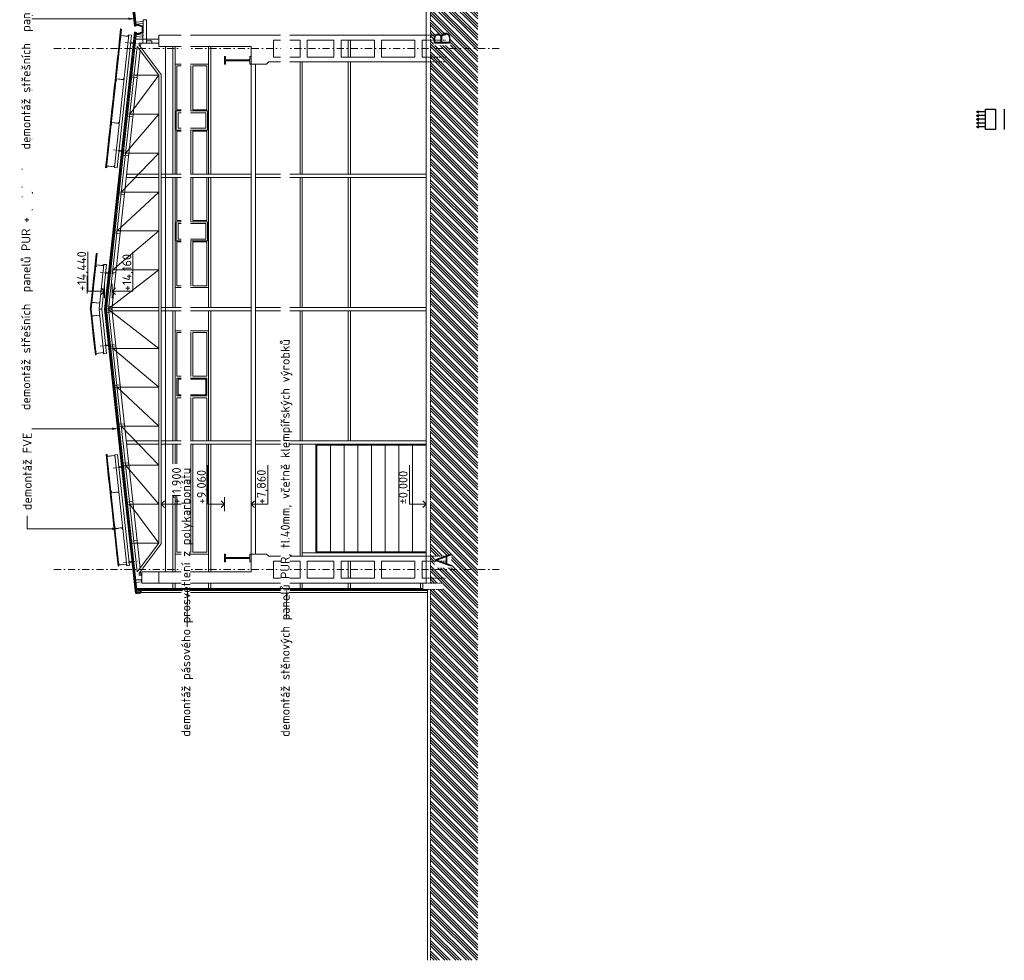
# Model space of a CAD drawing. Header units: millimetres. Extents: x -29085 to 3627694, y -159961 to 2281735.
# Tile 66 of 229: x 147219 to 191453, y 76738 to 118983. Entities that reach past the tile are written whole.
import ezdxf
from ezdxf import colors
from ezdxf.entities.mleader import LeaderData, LeaderLine
from ezdxf.math import Vec2, Vec3

# ---------------------------------------------------------------- set-up
doc = ezdxf.new("R2010")
doc.units = ezdxf.units.MM
for name, pattern in [('CENTERX2', [101.6, 63.5, -12.7, 12.7, -12.7]), ('DASHDOT', [25.4, 12.7, -6.35, 0, -6.35]), ('HIDDEN', [9.525, 6.35, -3.175])]:
    doc.linetypes.add(name, pattern=pattern)
for name, color, linetype, lineweight in [('A99_N_txt-popis-200', 240, 'Continuous', 5), ('A99_N_txt-popis-50', 240, 'Continuous', 9), ('A99_S_kce-demolice', 30, 'Continuous', 20), ('A99_S_kce-pohl', 7, 'Continuous', 5), ('A99_S_kce-rez-sil', 7, 'Continuous', 15), ('A99_S_kce-rez-ten', 7, 'Continuous', 9), ('A99_S_koty-200-vysk', 160, 'Continuous', 9), ('A99_S_osy', 1, 'CENTERX2', 5), ('A99_S_sraf', 252, 'Continuous', 9)]:
    doc.layers.add(name, color=color, linetype=linetype, lineweight=lineweight)
doc.layers.add('NWT_UT_ZARIZENI', color=4, linetype='Continuous')
doc.styles.add('A99_popis', font='isocpeur.ttf')
doc.styles.add('ad_popis 100', font='isocpeur.ttf', dxfattribs={"height": 200})

msp = doc.modelspace()

# ---------------------------------------------------------------- hatches: boundary and pattern name
at = {"layer": 'A99_S_sraf', "linetype": 'Continuous', "lineweight": 0}
h = msp.add_hatch(dxfattribs=at)
h.set_pattern_fill('ZEM_PUVODNI', color=256, scale=85)
h.set_pattern_definition([(135, (-86071.05, 89198.25), (-240.4163, -240.4163), []), (135, (-86071.05, 89318.46), (-240.4163, -240.4163), []), (135, (-86071.05, 89438.67), (-240.4163, -240.4163), [])])
h.paths.add_polyline_path([(165674, 76738.3), (165674, 89258.3), (165674, 93393.3), (166229, 93393.3), (166229, 93683.3), (165674, 93683.3), (165674, 178108.3), (167799, 178108.3), (167799, 76738.3)])
at = {"layer": 'A99_S_sraf', "lineweight": 0, "transparency": 33554562}
h = msp.add_hatch(dxfattribs=at)
h.set_pattern_fill('HONEY', color=256, scale=75)
h.set_pattern_definition([(272.86, (152636.519, 118409.7884), (8.81053, -13.63988), [9.375, -18.75]), (32.86, (152636.519, 118409.7884), (7.40722, 14.45009), [9.375, -18.75]), (332.86, (152636.519, 118409.7884), (16.21775, 0.8102), [-18.75, 9.375])])
h.paths.add_polyline_path([(152759, 118398.1), (152757.6, 118699.1), (152443.1, 118790.1), (152447.4, 118747.2), (152719.9, 118668.3), (152719.9, 118428.5), (152454.3, 118351.6), (152449.6, 118308.6)])

# ---------------------------------------------------------------- linework, layer by layer
at = {"layer": 'A99_S_kce-demolice', "lineweight": 13}
for p, q in [((152421.3, 118418.6), (151824.3, 112909.7)), ((152461.1, 118414.3), (151864.1, 112905.4)), ((151266.2, 107759.1), (151073.7, 105983.3)), ((151305.9, 107754.8), (151114, 105983.3)), ((151305.9, 107754.8), (151266.2, 107759.1)), ((151266.2, 104207.4), (151073.7, 105983.3)), ((151305.9, 104211.7), (151114, 105983.3)), ((151305.9, 104211.7), (151266.2, 104207.4)), ((151864.1, 99061.1), (151824.3, 99056.8)), ((152457, 93218.7), (151824.3, 99056.8)), ((152496.7, 93223), (151864.1, 99061.1))]:
    msp.add_line(p, q, dxfattribs=at)
at = {"layer": 'A99_S_kce-demolice', "lineweight": 5}
for p, q in [((151784.5, 112914), (151226.4, 107763.4)), ((151824.3, 112909.7), (151266.2, 107759.1)), ((151305.9, 107754.8), (151864.1, 112905.4)), ((151226.4, 107763.4), (151033.9, 105987.6)), ((151226.4, 104203.1), (151033.9, 105978.9)), ((151784.5, 99052.5), (151226.4, 104203.1)), ((152417.2, 93214.4), (151784.5, 99052.5))]:
    msp.add_line(p, q, dxfattribs=at)
at = {"layer": 'A99_S_kce-demolice', "lineweight": 9}
for p, q in [((151864.1, 112905.4), (151824.3, 112909.7)), ((151824.3, 99056.8), (151266.2, 104207.4)), ((151305.9, 104211.7), (151864.1, 99061.1))]:
    msp.add_line(p, q, dxfattribs=at)
at = {"layer": 'A99_S_kce-demolice', "lineweight": 5}
for points in [[(152412.2, 118697.8), (152372.4, 118693.8), (152171.4, 120703.8), (152211.2, 120707.7)], [(152372.4, 118693.8), (152184.9, 120568.3)], [(152421.3, 118418.6), (152381.5, 118422.9)], [(151824.3, 99056.8), (151784.5, 99052.5)], [(152623.8, 93353.3), (152623.8, 93353.3), (152858.8, 93353.3), (165540.7, 93353.3)], [(165540.7, 93253.3), (152623.8, 93253.3)]]:
    msp.add_lwpolyline(points, dxfattribs=at)
at = {"layer": 'A99_S_kce-demolice', "lineweight": 13}
for points in [[(152452, 118701.7), (152251, 120711.7), (152211.2, 120707.7), (152412.2, 118697.8), (152452, 118701.7)], [(152461.1, 118414.3), (152421.3, 118418.6)], [(152496.7, 93223), (152457, 93218.7)]]:
    msp.add_lwpolyline(points, dxfattribs=at)
at = {"layer": 'A99_S_kce-demolice', "lineweight": 5, "ltscale": 2}
for points in [[(151107.7, 99451.2), (151097.7, 99450.1), (151162.4, 98853.6), (151172.3, 98854.7)], [(151679.9, 94448.7), (151136.4, 99464.3), (151106.6, 99461.1), (151650.1, 94445.5)], [(151151.1, 99375.4), (151144.6, 99435.1), (151164.5, 99437.2), (151163.9, 99442.2), (151139.1, 99439.5), (151146.6, 99369.9), (151489.6, 99407.1), (151493.9, 99367.3), (151474.1, 99365.1), (151474.6, 99360.2), (151499.4, 99362.9), (151494.1, 99412.6), (151151.1, 99375.4)], [(152031.1, 94456.6), (151491.4, 99437.4), (151610.7, 99450.4), (152150.4, 94469.5)], [(151240.2, 98228.3), (151230.2, 98227.2), (151165.6, 98823.8), (151175.5, 98824.8)], [(151308, 97602), (151298.1, 97600.9), (151233.5, 98197.4), (151243.4, 98198.5)], [(151328.8, 97735), (151322.4, 97794.7), (151342.3, 97796.8), (151341.7, 97801.8), (151316.9, 97799.1), (151324.4, 97729.5), (151667.4, 97766.7), (151671.7, 97726.9), (151651.8, 97724.7), (151652.4, 97719.8), (151677.2, 97722.5), (151671.8, 97772.2), (151328.8, 97735)], [(151375.9, 96975.7), (151366, 96974.6), (151301.3, 97571.1), (151311.3, 97572.2)], [(151443.8, 96349.3), (151433.8, 96348.2), (151369.2, 96944.8), (151379.1, 96945.8)], [(151511.7, 95723), (151501.7, 95721.9), (151437.1, 96318.4), (151447, 96319.5)], [(151502.3, 96134.4), (151495.8, 96194), (151515.7, 96196.2), (151515.2, 96201.2), (151490.3, 96198.5), (151497.9, 96128.9), (151840.8, 96166), (151845.2, 96126.3), (151825.3, 96124.1), (151825.8, 96119.1), (151850.7, 96121.8), (151845.3, 96171.5), (151502.3, 96134.4)], [(151579.5, 95096.7), (151569.6, 95095.6), (151505, 95692.1), (151514.9, 95693.2)], [(151647.4, 94470.3), (151637.5, 94469.2), (151572.8, 95065.8), (151582.8, 95066.8)], [(151680.1, 94494), (151673.6, 94553.6), (151693.5, 94555.8), (151692.9, 94560.8), (151668.1, 94558.1), (151675.6, 94488.5), (152018.6, 94525.6), (152022.9, 94485.9), (152003, 94483.7), (152003.6, 94478.7), (152028.4, 94481.4), (152023, 94531.1), (151680.1, 94494)]]:
    msp.add_lwpolyline(points, close=True, dxfattribs=at)
at = {"layer": 'A99_S_kce-demolice', "linetype": 'DASHDOT', "lineweight": 5, "ltscale": 8}
for points in [[(151424.7, 98847.7), (152056, 98916.1)], [(151884.9, 94601.1), (152516.2, 94669.5)]]:
    msp.add_lwpolyline(points, dxfattribs=at)
at = {"layer": 'A99_S_kce-demolice', "lineweight": 5}
for points in [[(151676, 98895), (151680.3, 98855.3), (151889.1, 98877.9), (151884.8, 98917.7)], [(152140.5, 94608.7), (152136.2, 94648.5), (152345, 94671.1), (152349.3, 94631.3)]]:
    msp.add_lwpolyline(points, close=True, dxfattribs=at)
at = {"layer": 'A99_S_kce-demolice', "lineweight": 9}
for points in [[(152478.3, 93393.3), (152478.3, 93433.3)], [(152478.3, 93393.3), (154204, 93393.3)], [(152623.8, 93353.3), (152623.8, 93353.3), (152623.8, 93388.3), (152483.9, 93388.3)], [(152487.7, 93352.8), (152483.9, 93388.3)], [(152618.8, 93254.3), (152618.8, 93352.2)], [(152623.8, 93253.3), (152623.8, 93353.3)], [(155704, 93433.3), (155704, 93393.3)], [(155704, 93393.3), (165324, 93393.3)], [(152623.8, 93253.3), (152623.8, 93253.3), (152623.8, 93218.3), (152538.8, 93198.3), (152455.4, 93216.1), (152451.3, 93253.4)], [(152618.8, 93333.3), (152678.8, 93333.3), (152678.8, 93303.3)], [(152618.8, 93273.3), (152678.8, 93273.3), (152678.8, 93303.3)]]:
    msp.add_lwpolyline(points, dxfattribs=at)
for centre, start, end in [((152590.3, 93303.4), 59.77113, 180.14291), ((152590.3, 93303.1), 179.85709, 300.22887)]:
    msp.add_arc(centre, 56.5, start, end, dxfattribs=at)
at = {"layer": 'A99_S_kce-pohl'}
for p, q in [((153474, 118108.3), (152427.9, 118108.3)), ((153474, 118283.3), (165474, 118283.3)), ((153474, 117783.3), (153474, 118283.3)), ((152493.3, 117783.3), (151214.5, 105983.3)), ((153474, 116494), (152493.3, 117783.3)), ((153474, 117933.3), (152580.1, 117933.3)), ((152580.1, 117933.3), (152580.1, 117834.3)), ((153574, 116527.7), (152580.1, 117834.3)), ((152659.8, 117933.3), (152640.5, 117754.9)), ((153474, 117783.3), (157614, 117783.3)), ((153774, 94183.3), (153774, 117783.3)), ((154104, 117783.3), (154104, 112043.3)), ((154204, 117783.3), (154204, 112043.3)), ((155704, 117783.3), (155704, 112043.3)), ((155804, 117783.3), (155804, 112043.3)), ((157614, 116983.3), (157614, 117783.3)), ((158614, 118063.3), (159814, 118063.3)), ((158614, 118063.3), (158614, 117303.3)), ((159814, 118063.3), (159814, 117303.3)), ((160134, 118063.3), (161334, 118063.3)), ((160134, 118063.3), (160134, 117303.3)), ((161334, 118063.3), (161334, 117303.3)), ((161654, 118063.3), (163154, 118063.3)), ((161654, 118063.3), (161654, 117303.3)), ((161974, 117303.3), (161974, 118063.3)), ((162074, 117303.3), (162074, 118063.3)), ((163154, 118063.3), (163154, 117303.3)), ((163474, 118063.3), (164974, 118063.3)), ((163474, 118063.3), (163474, 117303.3)), ((164974, 118063.3), (164974, 117303.3)), ((165294, 118063.3), (165474, 118063.3)), ((165294, 118063.3), (165294, 117303.3)), ((152624.8, 117610.3), (151364.8, 105983.3)), ((158614, 117303.3), (159814, 117303.3)), ((160134, 117303.3), (161334, 117303.3)), ((161654, 117303.3), (163154, 117303.3)), ((163474, 117303.3), (164974, 117303.3)), ((165294, 117303.3), (165474, 117303.3)), ((154204, 116983.3), (155704, 116983.3)), ((154204, 112043.3), (154204, 116983.3)), ((154284, 116903.3), (154914, 116903.3)), ((154284, 114935.8), (154284, 116903.3)), ((154914, 114935.8), (154914, 116903.3)), ((154994, 116903.3), (155624, 116903.3)), ((154994, 114935.8), (154994, 116903.3)), ((155624, 116903.3), (155624, 114935.8)), ((155704, 116983.3), (155704, 112043.3)), ((157614, 116983.3), (158314, 116983.3)), ((157614, 116983.3), (157614, 94983.3)), ((157814, 116983.3), (157814, 94983.3)), ((158314, 116983.3), (158414, 117083.3)), ((158414, 117083.3), (165474, 117083.3)), ((159814, 117083.3), (159814, 112043.3)), ((159914, 117083.3), (159914, 112043.3)), ((161974, 117083.3), (161974, 112043.3)), ((162074, 117083.3), (162074, 112043.3)), ((152163.9, 114744), (153474, 116494)), ((152353.6, 116494), (153474, 116494)), ((153474, 95472.5), (153474, 116494)), ((153574, 95438.8), (153574, 116527.7)), ((151974.3, 112994), (153474, 114744)), ((152163.9, 114744), (153474, 114744)), ((154914, 114935.8), (154284, 114935.8)), ((155624, 114935.8), (154994, 114935.8)), ((154284, 112043.3), (154284, 113975.8)), ((154914, 113975.8), (154284, 113975.8)), ((154914, 112043.3), (154914, 113975.8)), ((154994, 112043.3), (154994, 113975.8)), ((155624, 113975.8), (154994, 113975.8)), ((155624, 113975.8), (155624, 112043.3)), ((151784.6, 111244), (153474, 112994)), ((151974.3, 112994), (153474, 112994)), ((152021.5, 112043.3), (153474, 112043.3)), ((153574, 112043.3), (157614, 112043.3)), ((157814, 112043.3), (165474, 112043.3)), ((152005.3, 111893.3), (153474, 111893.3)), ((153574, 111893.3), (157614, 111893.3)), ((154104, 111893.3), (154104, 106058.3)), ((154204, 111893.3), (154204, 106058.3)), ((154204, 106953.3), (154204, 111893.3)), ((154284, 111893.3), (154284, 109960.8)), ((154914, 111893.3), (154914, 109960.8)), ((154994, 111893.3), (154994, 109960.8)), ((155624, 109960.8), (155624, 111893.3)), ((155704, 111893.3), (155704, 106058.3)), ((155704, 111893.3), (155704, 106953.3)), ((155804, 111893.3), (155804, 106058.3)), ((157814, 111893.3), (165474, 111893.3)), ((159814, 111893.3), (159814, 106058.3)), ((159914, 111893.3), (159914, 106058.3)), ((161974, 111893.3), (161974, 106058.3)), ((162074, 111893.3), (162074, 106058.3)), ((151595, 109494), (153474, 111244)), ((151784.6, 111244), (153474, 111244)), ((154914, 109960.8), (154284, 109960.8)), ((155624, 109960.8), (154994, 109960.8)), ((151405.3, 107744), (153474, 109494)), ((151595, 109494), (153474, 109494)), ((154284, 109000.8), (154284, 107033.3)), ((154914, 109000.8), (154284, 109000.8)), ((154914, 109000.8), (154914, 107033.3)), ((154994, 109000.8), (154994, 107033.3)), ((155624, 109000.8), (154994, 109000.8)), ((155624, 107033.3), (155624, 109000.8)), ((151215.7, 105994), (153474, 107744)), ((151405.3, 107744), (153474, 107744)), ((155704, 106953.3), (154204, 106953.3)), ((154284, 107033.3), (154914, 107033.3)), ((154994, 107033.3), (155624, 107033.3)), ((152493.3, 94183.3), (151214.5, 105983.3)), ((151215.7, 105972.5), (153474, 104222.5)), ((152624.8, 94356.2), (151364.8, 105983.3)), ((151373, 106058.3), (153474, 106058.3)), ((151373, 105908.3), (153474, 105908.3)), ((153574, 106058.3), (157614, 106058.3)), ((153574, 105908.3), (157614, 105908.3)), ((154104, 105908.3), (154104, 100073.3)), ((154204, 105908.3), (154204, 100073.3)), ((155704, 105908.3), (155704, 100073.3)), ((155804, 105908.3), (155804, 100073.3)), ((157814, 106058.3), (165474, 106058.3)), ((157814, 105908.3), (165474, 105908.3)), ((159814, 105908.3), (159814, 100073.3)), ((159914, 105908.3), (159914, 100073.3)), ((161974, 105908.3), (161974, 100073.3)), ((162074, 105908.3), (162074, 100073.3)), ((154204, 105013.3), (155704, 105013.3)), ((154204, 100073.3), (154204, 105013.3)), ((154284, 104933.3), (154914, 104933.3)), ((154284, 102965.8), (154284, 104933.3)), ((154914, 102965.8), (154914, 104933.3)), ((154994, 104933.3), (155624, 104933.3)), ((154994, 102965.8), (154994, 104933.3)), ((155624, 104933.3), (155624, 102965.8)), ((155704, 105013.3), (155704, 100073.3)), ((151405.3, 104222.5), (153474, 104222.5)), ((151405.3, 104222.5), (153474, 102472.5)), ((154914, 102965.8), (154284, 102965.8)), ((154284, 102085.8), (154284, 102885.8)), ((155624, 102885.8), (154284, 102885.8)), ((155624, 102965.8), (154994, 102965.8)), ((155624, 102885.8), (155624, 102085.8)), ((151595, 102472.5), (153474, 102472.5)), ((151595, 102472.5), (153474, 100722.5)), ((155624, 102085.8), (154284, 102085.8)), ((154284, 100073.3), (154284, 102005.8)), ((154914, 102005.8), (154284, 102005.8)), ((154914, 100073.3), (154914, 102005.8)), ((154994, 100073.3), (154994, 102005.8)), ((155624, 102005.8), (154994, 102005.8)), ((155624, 102005.8), (155624, 100073.3)), ((151784.6, 100722.5), (153474, 100722.5)), ((151784.6, 100722.5), (153474, 98972.5)), ((152005.3, 100073.3), (153474, 100073.3)), ((153574, 100073.3), (157614, 100073.3)), ((157814, 100073.3), (165474, 100073.3)), ((152021.5, 99923.3), (153474, 99923.3)), ((153574, 99923.3), (157614, 99923.3)), ((154104, 99923.3), (154104, 99036.6)), ((154204, 99923.3), (154204, 99036.6)), ((154204, 99036.6), (154204, 99923.3)), ((154284, 99036.6), (154284, 99923.3)), ((154914, 99923.3), (154914, 95063.3)), ((154994, 99923.3), (154994, 95063.3)), ((155624, 99923.3), (155624, 95063.3)), ((155624, 97990.8), (155624, 99923.3)), ((155704, 99923.3), (155704, 94183.3)), ((155704, 99923.3), (155704, 94983.3)), ((155804, 99923.3), (155804, 94183.3)), ((157814, 99923.3), (165474, 99923.3)), ((159814, 99923.3), (159814, 94883.3)), ((159914, 99923.3), (159914, 94883.3)), ((160524, 99923.3), (160524, 95033.3)), ((160524, 99923.3), (165474, 99923.3)), ((160574, 99873.3), (160574, 95083.3)), ((160574, 99873.3), (165474, 99873.3)), ((161186.5, 99873.3), (161186.5, 95083.3)), ((161799, 99873.3), (161799, 95083.3)), ((162411.5, 99873.3), (162411.5, 95083.3)), ((163024, 99873.3), (163024, 95083.3)), ((163636.5, 99873.3), (163636.5, 95083.3)), ((164249, 99873.3), (164249, 95083.3)), ((164861.5, 99873.3), (164861.5, 95083.3)), ((151974.3, 98972.5), (153474, 98972.5)), ((151974.3, 98972.5), (153474, 97222.5)), ((154104, 97578.1), (154104, 94183.3)), ((154204, 97578.1), (154204, 94183.3)), ((154204, 94983.3), (154204, 97578.1)), ((154284, 95063.3), (154284, 97578.1)), ((152163.9, 97222.5), (153474, 97222.5)), ((152163.9, 97222.5), (153474, 95472.5)), ((154284, 97030.8), (154284, 95063.3)), ((155624, 95063.3), (155624, 97030.8)), ((152353.6, 95472.5), (153474, 95472.5)), ((153474, 95472.5), (152493.3, 94183.3)), ((153474, 95472.5), (152493.3, 94183.3)), ((153574, 95438.8), (152580.1, 94132.2)), ((155704, 94983.3), (154204, 94983.3)), ((154284, 95063.3), (154914, 95063.3)), ((154994, 95063.3), (155624, 95063.3)), ((157614, 94983.3), (157614, 94183.3)), ((157614, 94983.3), (158314, 94983.3)), ((158314, 94983.3), (158414, 94883.3)), ((158414, 94883.3), (165474, 94883.3)), ((158614, 94663.3), (159814, 94663.3)), ((158614, 93903.3), (158614, 94663.3)), ((159814, 93903.3), (159814, 94663.3)), ((159914, 95033.3), (165474, 95033.3)), ((160134, 94663.3), (161334, 94663.3)), ((160134, 93903.3), (160134, 94663.3)), ((160524, 95033.3), (165474, 95033.3)), ((160574, 95083.3), (165474, 95083.3)), ((161334, 93903.3), (161334, 94663.3)), ((161654, 94663.3), (163154, 94663.3)), ((161654, 93903.3), (161654, 94663.3)), ((161974, 93903.3), (161974, 94663.3)), ((162074, 93903.3), (162074, 94663.3)), ((163154, 93903.3), (163154, 94663.3)), ((163474, 94663.3), (164974, 94663.3)), ((163474, 93903.3), (163474, 94663.3)), ((164974, 93903.3), (164974, 94663.3)), ((165294, 93903.3), (165294, 94663.3)), ((152708.8, 93833.3), (152430.6, 93833.3)), ((152580.1, 94033.3), (152580.1, 94132.2)), ((152708.8, 94033.3), (152580.1, 94033.3)), ((152659.8, 94033.3), (152640.5, 94211.6)), ((153474, 94183.3), (157614, 94183.3)), ((158614, 93903.3), (159814, 93903.3)), ((160134, 93903.3), (161334, 93903.3)), ((161654, 93903.3), (163154, 93903.3)), ((163474, 93903.3), (164974, 93903.3)), ((165294, 93903.3), (165474, 93903.3)), ((153474, 93683.3), (165324, 93683.3))]:
    msp.add_line(p, q, dxfattribs=at)
for points in [[(152759, 118973.3), (152919, 118973.3), (152914, 117933.3), (152754, 117933.3)], [(155654, 114025.8), (155654, 114885.8), (154254, 114885.8), (154254, 114025.8)], [(155574, 114105.8), (155574, 114805.8), (154334, 114805.8), (154334, 114105.8)], [(155654, 109910.8), (155654, 109050.8), (154254, 109050.8), (154254, 109910.8)], [(155574, 109830.8), (155574, 109130.8), (154334, 109130.8), (154334, 109830.8)], [(155574, 102135.8), (155574, 102835.8), (154334, 102835.8), (154334, 102135.8)]]:
    msp.add_lwpolyline(points, close=True, dxfattribs=at)
at = {"layer": 'A99_S_kce-rez-sil'}
for p, q in [((156414, 116983.3), (156414, 117333.3)), ((156414, 117333.3), (156464, 117333.3)), ((156464, 117333.3), (156464, 117183.3)), ((157614, 117333.3), (157564, 117333.3)), ((157564, 117333.3), (157564, 117183.3)), ((157614, 116983.3), (157614, 117333.3)), ((156414, 116983.3), (156464, 116983.3)), ((156464, 117183.3), (157564, 117183.3)), ((156464, 116983.3), (156464, 117133.3)), ((156464, 117133.3), (157564, 117133.3)), ((157564, 116983.3), (157564, 117133.3)), ((157614, 116983.3), (157564, 116983.3)), ((156414, 94983.3), (156414, 94633.3)), ((156414, 94983.3), (156464, 94983.3)), ((156464, 94983.3), (156464, 94833.3)), ((156464, 94833.3), (157564, 94833.3)), ((156464, 94783.3), (157564, 94783.3)), ((156464, 94633.3), (156464, 94783.3)), ((157614, 94983.3), (157564, 94983.3)), ((157564, 94983.3), (157564, 94833.3)), ((157564, 94633.3), (157564, 94783.3)), ((157614, 94983.3), (157614, 94633.3)), ((156414, 94633.3), (156464, 94633.3)), ((157614, 94633.3), (157564, 94633.3)), ((165474, 93683.3), (165324, 93683.3)), ((165324, 93683.3), (165324, 93433.3))]:
    msp.add_line(p, q, dxfattribs=at)
at = {"layer": 'A99_S_kce-rez-sil', "lineweight": 9}
msp.add_line((165294, 94663.3), (165474, 94663.3), dxfattribs=at)
at = {"layer": 'A99_S_kce-rez-sil', "linetype": 'Continuous', "lineweight": 13}
for points in [[(152443.5, 118786.3), (152435.5, 118865.9), (152754, 118897.8), (152761.9, 118818.2)], [(152440.9, 118228), (152450.8, 118319.9), (152759, 118286.5), (152749, 118194.6)], [(152914, 117933.3), (153159, 117933.3), (153159, 118028.3), (152914, 118028.3)]]:
    msp.add_lwpolyline(points, close=True, dxfattribs=at)
at = {"layer": 'A99_S_kce-rez-sil', "linetype": 'Continuous', "lineweight": 5}
for points in [[(152443.1, 118790.1), (152759, 118698.7), (152759, 118398.1), (152449.6, 118308.6)], [(152454.3, 118351.6), (152719.9, 118428.5), (152719.9, 118668.3), (152447.4, 118747.2)]]:
    msp.add_lwpolyline(points, dxfattribs=at)
at = {"layer": 'A99_S_kce-rez-sil', "color": 7, "linetype": 'HIDDEN', "lineweight": 5, "ltscale": 10}
for points in [[(165474, 117303.3), (166344, 117303.3)], [(165474, 117083.3), (166344, 117083.3)], [(165474, 93903.3), (166344, 93903.3)], [(165474, 93683.3), (166229, 93683.3)], [(165474, 93683.3), (166229, 93683.3)], [(165540.7, 93393.3), (166229, 93393.3)]]:
    msp.add_lwpolyline(points, dxfattribs=at)
at = {"layer": 'A99_S_kce-rez-sil'}
for points in [[(152243.4, 116405.4), (152491.9, 116378.4), (152502.7, 116477.9), (152254.1, 116504.8)], [(152053.7, 114655.4), (152302.3, 114628.4), (152313, 114727.9), (152064.5, 114754.8)], [(151864.1, 112905.4), (152112.6, 112878.4), (152123.4, 112977.9), (151874.9, 113004.8)], [(151674.4, 111155.4), (151923, 111128.4), (151933.8, 111227.9), (151685.2, 111254.8)], [(151484.8, 109405.4), (151733.3, 109378.4), (151744.1, 109477.9), (151495.6, 109504.8)], [(151295.2, 107655.4), (151543.7, 107628.4), (151554.5, 107727.9), (151305.9, 107754.8)], [(151119.3, 106033), (151367.9, 106006), (151378.7, 106105.4), (151130.1, 106132.4)], [(151119.3, 105933.5), (151367.9, 105960.5), (151378.7, 105861.1), (151130.1, 105834.1)], [(151295.2, 104311.1), (151543.7, 104338.1), (151554.5, 104238.6), (151305.9, 104211.7)], [(151484.8, 102561.1), (151733.3, 102588.1), (151744.1, 102488.6), (151495.6, 102461.7)], [(151674.4, 100811.1), (151923, 100838.1), (151933.8, 100738.6), (151685.2, 100711.7)], [(151864.1, 99061.1), (152112.6, 99088.1), (152123.4, 98988.6), (151874.9, 98961.7)], [(152053.7, 97311.1), (152302.3, 97338.1), (152313, 97238.6), (152064.5, 97211.7)], [(152243.4, 95561.1), (152491.9, 95588.1), (152502.7, 95488.6), (152254.1, 95461.7)], [(152433, 93811.1), (152681.5, 93838.1), (152692.3, 93738.6), (152443.8, 93711.7)], [(154104, 93433.3), (154104, 93683.3), (154204, 93683.3), (154204, 93433.3)], [(155704, 93433.3), (155704, 93683.3), (155804, 93683.3), (155804, 93433.3)], [(159814, 93433.3), (159814, 93683.3), (159914, 93683.3), (159914, 93433.3)], [(161974, 93433.3), (161974, 93683.3), (162074, 93683.3), (162074, 93433.3)], [(165224, 93433.3), (165224, 93683.3), (165324, 93683.3), (165324, 93433.3)]]:
    msp.add_lwpolyline(points, close=True, dxfattribs=at)
for points in [[(152708.8, 93683.3), (152708.8, 94183.3)], [(153474, 94183.3), (152708.8, 94183.3)], [(153474, 94183.3), (153474, 93683.3)], [(153474, 93683.3), (152708.8, 93683.3)], [(165324, 93433.3), (165324, 93393.3), (165540.7, 93393.3)]]:
    msp.add_lwpolyline(points, dxfattribs=at)
at = {"layer": 'A99_S_kce-rez-ten', "linetype": 'HIDDEN', "lineweight": 5, "ltscale": 10}
for p, q in [((165674, 93683.3), (165674, 178108.3)), ((165674, 76738.3), (165674, 93393.3))]:
    msp.add_line(p, q, dxfattribs=at)
at = {"layer": 'A99_S_kce-rez-ten', "lineweight": 13}
msp.add_line((165474, 93683.3), (165474, 120713.3), dxfattribs=at)
at = {"layer": 'A99_S_kce-rez-ten'}
for p, q in [((165540.7, 93393.3), (165540.7, 76738.3)), ((165540.7, 93353.3), (165540.7, 92716.3))]:
    msp.add_line(p, q, dxfattribs=at)
at = {"layer": 'A99_S_koty-200-vysk', "ltscale": 2}
for p, q in [((152297.8, 106795.8), (152297.8, 108552.3)), ((151373.5, 106478.5), (151373.5, 107113.1)), ((151373.5, 106795.8), (151523.5, 106945.3)), ((151373.5, 106795.8), (152297.8, 106795.8)), ((151373.5, 106795.8), (151523.5, 106646.2)), ((154551.8, 97222.5), (154551.8, 98979)), ((155665, 97222.5), (155665, 98979)), ((158362.9, 97222.5), (158362.9, 98979)), ((164725, 97222.5), (164725, 98979)), ((153574, 97222.5), (153723.9, 97372)), ((156414, 97222.5), (156264, 97372)), ((156414, 96905.2), (156414, 97539.8)), ((157614, 96905.2), (157614, 97539.8)), ((157614, 97222.5), (157763.9, 97372)), ((165474, 97222.5), (165324, 97372)), ((153574, 97222.5), (154551.8, 97222.5)), ((153574, 97222.5), (153723.9, 97072.9)), ((156414, 97222.5), (155665, 97222.5)), ((156414, 97222.5), (156264, 97072.9)), ((157614, 97222.5), (158362.9, 97222.5)), ((157614, 97222.5), (157763.9, 97072.9)), ((165474, 97222.5), (164725, 97222.5)), ((165474, 97222.5), (165324, 97072.9))]:
    msp.add_line(p, q, dxfattribs=at)
at = {"layer": 'A99_S_osy', "linetype": 'DASHDOT', "lineweight": 5, "ltscale": 25}
for points in [[(168763.8, 117683.3), (148743.8, 117683.3)], [(168763.8, 94283.3), (148743.8, 94283.3)]]:
    msp.add_lwpolyline(points, dxfattribs=at)
at = {"layer": 'NWT_UT_ZARIZENI'}
for points in [[(190200.7, 114843.9), (190300.7, 114893.9)], [(190200.7, 114843.9), (190300.7, 114793.9)], [(190200.7, 114676.8), (190300.7, 114726.8)], [(190200.7, 114676.8), (190300.7, 114626.8)], [(190300.7, 114793.9), (190300.7, 114893.9)], [(190600.7, 114843.9), (190300.7, 114843.9)], [(190300.7, 114626.8), (190300.7, 114726.8)], [(190600.7, 114676.8), (190300.7, 114676.8)], [(191052.7, 114057.7), (190600.7, 114057.7), (190600.7, 114961.7)], [(190600.7, 114961.7), (191052.7, 114961.7), (191052.7, 114057.7)], [(191452.7, 114961.7), (191452.7, 114057.7)], [(190200.7, 114509.7), (190300.7, 114559.7)], [(190200.7, 114509.7), (190300.7, 114559.7)], [(190200.7, 114509.7), (190300.7, 114459.7)], [(190200.7, 114509.7), (190300.7, 114459.7)], [(190200.7, 114342.6), (190300.7, 114392.6)], [(190200.7, 114342.6), (190300.7, 114292.6)], [(190200.7, 114175.5), (190300.7, 114225.5)], [(190200.7, 114175.5), (190300.7, 114125.5)], [(190300.7, 114459.7), (190300.7, 114559.7)], [(190300.7, 114459.7), (190300.7, 114559.7)], [(190600.7, 114509.7), (190300.7, 114509.7)], [(190600.7, 114509.7), (190300.7, 114509.7)], [(190300.7, 114292.6), (190300.7, 114392.6)], [(190600.7, 114342.6), (190300.7, 114342.6)], [(190300.7, 114125.5), (190300.7, 114225.5)], [(190600.7, 114175.5), (190300.7, 114175.5)]]:
    msp.add_lwpolyline(points, dxfattribs=at)

# ---------------------------------------------------------------- texts
at = {"layer": 'A99_S_koty-200-vysk', "ltscale": 2, "style": 'A99_popis'}
for s, p in [('+14,160', (152234, 106788.3)), ('+11,900 ', (154462.1, 97222.5)), ('%%P0,000', (164642.3, 97218.3)), ('+9,060', (155582.3, 97223.3)), ('+7,860', (158273.2, 97222.5))]:
    msp.add_text(s, height=400, rotation=90, dxfattribs=at).set_placement(p)

# ---------------------------------------------------------------- next in the draw order: texts
at = {"layer": 'A99_N_txt-popis-200', "color": 1, "lineweight": 0, "char_height": 750, "attachment_point": 1, "rotation": 90, "style": 'ad_popis 100', "bg_fill": 3, "box_fill_scale": 1, "bg_fill_color": 256, "bg_fill_transparency": 0}
for s, insert, width in [('B', (165820.5, 117833.3), 465), ('A', (165864, 94373.3), 535)]:
    msp.add_mtext(s, dxfattribs=dict(at, insert=insert, width=width))

# ---------------------------------------------------------------- next in the draw order: leaders
at = {"layer": 'A99_N_txt-popis-50', "lineweight": 9}
ml = msp.add_multileader_mtext('Standard', dxfattribs=at)
ml.set_content('\\A1;{\\C256;demontáž střešních  panelů PUR + polykarbonát, tl.40mm, včetně klempířských výrobků}', color=1, style='A99_popis')
ml.set_leader_properties(color=256, linetype='ByLayer', lineweight=-1)
ml.build(insert=Vec2(0, 0))
ml.multileader.update_dxf_attribs({"dogleg_length": 1, "arrow_head_size": 300, "scale": 200})
ctx = ml.context
ctx.base_point, ctx.scale, ctx.char_height, ctx.arrow_head_size, ctx.landing_gap_size, ctx.plane_origin, ctx.plane_x_axis, ctx.plane_y_axis = Vec3(147558.9, 101197.9), 200, 400, 300, 250, Vec3(153365, 104357.9), Vec3(0, 1), Vec3(-1, 0)
notes = []
notes.append((ctx, [(0, (1, 1, 0), (147558.9, 100612.9), (0, 1), 585, [(0, [(151669, 100612.9)], 0, [])])]))
ctx.mtext.insert, ctx.mtext.text_direction, ctx.mtext.rotation, ctx.mtext.width, ctx.mtext.flow_direction = Vec3(147298.9, 101447.9), Vec3(0, 1), 1.5707963, 10901.433, 5
ctx.mtext.has_bg_fill, ctx.mtext.bg_color, ctx.mtext.bg_scale_factor, ctx.mtext.bg_transparency, ctx.mtext.use_window_bg_color = 1, -1073741824, 1, 0, 1
ml = msp.add_multileader_mtext('Standard', dxfattribs=at)
ml.set_content('\\A1;{\\C256;demontáž pásového prosvětlení z polykarbonátu}', color=1, style='A99_popis')
ml.set_leader_properties(color=256, linetype='ByLayer', lineweight=-1)
ml.build(insert=Vec2(0, 0))
ml.multileader.update_dxf_attribs({"dogleg_length": 1, "arrow_head_size": 300, "scale": 200})
ctx = ml.context
ctx.base_point, ctx.scale, ctx.char_height, ctx.arrow_head_size, ctx.landing_gap_size, ctx.plane_origin, ctx.plane_x_axis, ctx.plane_y_axis = Vec3(154744.8, 86530.6), 200, 400, 300, 250, Vec3(160550.8, 88883.3), Vec3(0, 1), Vec3(-1, 0)
notes.append((ctx, [(1, (1, 1, 0), (154744.8, 92295.6), (0, -1), 585, [(0, [(154759.8, 93398.3)], 0, [])])]))
ctx.mtext.insert, ctx.mtext.text_direction, ctx.mtext.rotation, ctx.mtext.width, ctx.mtext.flow_direction = Vec3(154484.8, 86780.6), Vec3(0, 1), 1.5707963, 5217.251, 5
ctx.mtext.has_bg_fill, ctx.mtext.bg_color, ctx.mtext.bg_scale_factor, ctx.mtext.bg_transparency, ctx.mtext.use_window_bg_color = 1, -1073741824, 1, 0, 1
ml = msp.add_multileader_mtext('Standard', dxfattribs=at)
ml.set_content('\\A1;{\\C256;demontáž stěnových panelů PUR, tl.40mm, včetně klempířských výrobků}', color=1, style='A99_popis')
ml.set_leader_properties(color=256, linetype='ByLayer', lineweight=-1)
ml.build(insert=Vec2(0, 0))
ml.multileader.update_dxf_attribs({"dogleg_length": 1, "arrow_head_size": 300, "scale": 200})
ctx = ml.context
ctx.base_point, ctx.scale, ctx.char_height, ctx.arrow_head_size, ctx.landing_gap_size, ctx.plane_origin, ctx.plane_x_axis, ctx.plane_y_axis = Vec3(159204.8, 86526.7), 200, 400, 300, 250, Vec3(165010.8, 88883.3), Vec3(0, 1), Vec3(-1, 0)
notes.append((ctx, [(1, (1, 1, 0), (159204.8, 92651.7), (0, -1), 585, [(0, [(159219.8, 93398.3)], 0, [])])]))
ctx.mtext.insert, ctx.mtext.text_direction, ctx.mtext.rotation, ctx.mtext.width, ctx.mtext.flow_direction = Vec3(158944.8, 86776.7), Vec3(0, 1), 1.5707963, 5217.251, 5
ctx.mtext.has_bg_fill, ctx.mtext.bg_color, ctx.mtext.bg_scale_factor, ctx.mtext.bg_transparency, ctx.mtext.use_window_bg_color = 1, -1073741824, 1, 0, 1
for ctx, leaders in notes:
    for number, flags, end, landing, length, lines in leaders:
        leader = LeaderData()
        leader.index, (leader.has_last_leader_line, leader.has_dogleg_vector, leader.attachment_direction) = number, flags
        leader.last_leader_point, leader.dogleg_vector, leader.dogleg_length = Vec3(end), Vec3(landing), length
        for number, points, colour, breaks in lines:
            line = LeaderLine()
            line.index, line.vertices, line.color, line.breaks = number, Vec3.list(points), colors.encode_raw_color(colour), breaks
            leader.lines.append(line)
        ctx.leaders.append(leader)

# ---------------------------------------------------------------- next in the draw order: linework, layer by layer
at = {"layer": 'A99_S_kce-demolice', "lineweight": 5}
msp.add_line((152381.5, 118422.9), (151784.5, 112914), dxfattribs=at)
for points in [[(151824.3, 112909.7), (151784.5, 112914)], [(151266.2, 107759.1), (151226.4, 107763.4)], [(151266.2, 104207.4), (151226.4, 104203.1)], [(155704, 93433.3), (154204, 93433.3)], [(154204, 93413.3), (155704, 93413.3)], [(154204, 93393.3), (155704, 93393.3)]]:
    msp.add_lwpolyline(points, dxfattribs=at)
at = {"layer": 'A99_S_kce-demolice', "lineweight": 5, "ltscale": 2}
for points in [[(151131.1, 112407.2), (151124.7, 112347.5), (151144.6, 112345.4), (151144, 112340.4), (151119.2, 112343.1), (151126.7, 112412.7), (151469.7, 112375.5), (151474, 112415.3), (151454.1, 112417.4), (151454.7, 112422.4), (151479.5, 112419.7), (151474.1, 112370), (151131.1, 112407.2)], [(150700.6, 108480.7), (150430.7, 105990.3), (150400.9, 105993.5), (150670.8, 108483.9)], [(150668.6, 108464.1), (150658.7, 108465.1), (150594, 107868.6), (150604, 107867.6)], [(150650.1, 107968.2), (150643.6, 107908.5), (150663.5, 107906.4), (150663, 107901.4), (150638.1, 107904.1), (150645.7, 107973.7), (150988.7, 107936.5), (150993, 107976.3), (150973.1, 107978.4), (150973.6, 107983.4), (150998.5, 107980.7), (150993.1, 107931), (150650.1, 107968.2)], [(151000.1, 107995.6), (150783.5, 105997.3), (150902.8, 105984.4), (151119.4, 107982.7)], [(150600.8, 107837.7), (150590.8, 107838.8), (150526.2, 107242.3), (150536.1, 107241.2)], [(150532.9, 107211.4), (150522.9, 107212.5), (150458.3, 106616), (150468.2, 106614.9)], [(150400.4, 105988.6), (150390.4, 105989.6), (150455.1, 106586.1), (150465, 106585.1)], [(150468, 106288), (150461.6, 106228.4), (150481.4, 106226.2), (150480.9, 106221.2), (150456, 106223.9), (150463.6, 106293.5), (150806.6, 106256.3), (150810.9, 106296.1), (150791, 106298.3), (150791.5, 106303.2), (150816.4, 106300.5), (150811, 106250.8), (150468, 106288)], [(150652.1, 103933.2), (150430.7, 105976.2), (150400.9, 105973), (150622.3, 103929.9)], [(150468, 105678.5), (150461.6, 105738.1), (150481.4, 105740.3), (150480.9, 105745.3), (150456, 105742.6), (150463.6, 105673), (150806.6, 105710.2), (150810.9, 105670.4), (150791, 105668.2), (150791.5, 105663.3), (150816.4, 105666), (150811, 105715.7), (150468, 105678.5)], [(151000.1, 103970.9), (150783.5, 105969.2), (150902.8, 105982.1), (151119.4, 103983.8)], [(150465, 105381.4), (150455.1, 105380.4), (150519.7, 104783.9), (150529.7, 104784.9)], [(150597.5, 104158.6), (150587.6, 104157.5), (150522.9, 104754), (150532.9, 104755.1)], [(150650.1, 103998.3), (150643.6, 104058), (150663.5, 104060.1), (150663, 104065.1), (150638.1, 104062.4), (150645.7, 103992.8), (150988.7, 104030), (150993, 103990.2), (150973.1, 103988.1), (150973.6, 103983.1), (150998.5, 103985.8), (150993.1, 104035.5), (150650.1, 103998.3)]]:
    msp.add_lwpolyline(points, close=True, dxfattribs=at)
at = {"layer": 'A99_S_kce-demolice', "linetype": 'DASHDOT', "lineweight": 5, "ltscale": 8}
for points in [[(150831.1, 107641.8), (151462.4, 107573.4)], [(150831.1, 104324.7), (151462.4, 104393.2)]]:
    msp.add_lwpolyline(points, dxfattribs=at)
at = {"layer": 'A99_S_kce-demolice', "lineweight": 5}
for points in [[(151082.5, 107594.4), (151086.8, 107634.2), (151295.6, 107611.6), (151291.3, 107571.8)], [(151082.5, 104372.1), (151086.8, 104332.3), (151295.6, 104355), (151291.3, 104394.7)]]:
    msp.add_lwpolyline(points, close=True, dxfattribs=at)
at = {"layer": 'A99_S_kce-demolice', "lineweight": 9}
for points in [[(152478.3, 93433.3), (154204, 93433.3)], [(154204, 93433.3), (154204, 93393.3)], [(155704, 93433.3), (165324, 93433.3)]]:
    msp.add_lwpolyline(points, dxfattribs=at)
at = {"layer": 'A99_S_kce-rez-sil', "color": 7, "linetype": 'HIDDEN', "lineweight": 5, "ltscale": 10}
for points in [[(165474, 118283.3), (166344, 118283.3)], [(165474, 118063.3), (166344, 118063.3)], [(165474, 94883.3), (166344, 94883.3)], [(165474, 94663.3), (166344, 94663.3)]]:
    msp.add_lwpolyline(points, dxfattribs=at)
at = {"layer": 'A99_S_koty-200-vysk', "ltscale": 2}
for p, q in [((150285, 106795.8), (150285, 108552.3)), ((150244, 106684.1), (150244, 107484.1)), ((151034, 106478.5), (151034, 107113.1)), ((151034, 106795.8), (150285, 106795.8)), ((151034, 106795.8), (150884, 106945.3)), ((151034, 106795.8), (150884, 106646.2))]:
    msp.add_line(p, q, dxfattribs=at)

# ---------------------------------------------------------------- next in the draw order: texts
at = {"layer": 'A99_S_koty-200-vysk', "ltscale": 2, "style": 'A99_popis'}
msp.add_text('+14,440', height=400, rotation=90, dxfattribs=at).set_placement((150202.3, 106796.6))

# ---------------------------------------------------------------- next in the draw order: leaders
at = {"layer": 'A99_N_txt-popis-50', "lineweight": 9}
ml = msp.add_multileader_mtext('Standard', dxfattribs=at)
ml.set_content('\\A1;{\\C256;demontáž střešních  panelů PUR, tl.40mm, včetně klempířských výrobků}', color=1, style='A99_popis')
ml.set_leader_properties(color=256, linetype='ByLayer', lineweight=-1)
ml.build(insert=Vec2(0, 0))
ml.multileader.update_dxf_attribs({"dogleg_length": 1, "arrow_head_size": 300, "scale": 200})
ctx = ml.context
ctx.base_point, ctx.scale, ctx.char_height, ctx.arrow_head_size, ctx.landing_gap_size, ctx.plane_origin, ctx.plane_x_axis, ctx.plane_y_axis = Vec3(147558.9, 112901), 200, 400, 300, 250, Vec3(153365, 116061), Vec3(0, 1), Vec3(-1, 0)
notes = []
notes.append((ctx, [(1, (1, 1, 0), (147558.9, 119026), (0, -1), 585, [(0, [(152405.8, 119026)], 0, [])])]))
ctx.mtext.insert, ctx.mtext.text_direction, ctx.mtext.rotation, ctx.mtext.width, ctx.mtext.flow_direction = Vec3(147298.9, 113151), Vec3(0, 1), 1.5707963, 5217.251, 5
ctx.mtext.has_bg_fill, ctx.mtext.bg_color, ctx.mtext.bg_scale_factor, ctx.mtext.bg_transparency, ctx.mtext.use_window_bg_color = 1, -1073741824, 1, 0, 1
for ctx, leaders in notes:
    for number, flags, end, landing, length, lines in leaders:
        leader = LeaderData()
        leader.index, (leader.has_last_leader_line, leader.has_dogleg_vector, leader.attachment_direction) = number, flags
        leader.last_leader_point, leader.dogleg_vector, leader.dogleg_length = Vec3(end), Vec3(landing), length
        for number, points, colour, breaks in lines:
            line = LeaderLine()
            line.index, line.vertices, line.color, line.breaks = number, Vec3.list(points), colors.encode_raw_color(colour), breaks
            leader.lines.append(line)
        ctx.leaders.append(leader)

# ---------------------------------------------------------------- next in the draw order: linework, layer by layer
at = {"layer": 'A99_S_kce-demolice', "lineweight": 5, "ltscale": 2}
for points in [[(151763.8, 118569.9), (151753.8, 118571), (151689.2, 117974.5), (151699.1, 117973.4)], [(151790.9, 118541.8), (151118.6, 112338.1), (151088.8, 112341.4), (151761.1, 118545)], [(152117.3, 118305.3), (151471.4, 112345.2), (151590.7, 112332.2), (152236.6, 118292.3)], [(151766.2, 118267.9), (151759.8, 118208.2), (151779.7, 118206.1), (151779.1, 118201.1), (151754.3, 118203.8), (151761.8, 118273.4), (152104.8, 118236.2), (152109.1, 118276), (152089.2, 118278.1), (152089.8, 118283.1), (152114.6, 118280.4), (152109.2, 118230.7), (151766.2, 118267.9)], [(151695.9, 117943.6), (151685.9, 117944.6), (151621.3, 117348.1), (151631.2, 117347.1)], [(151628, 117317.2), (151618.1, 117318.3), (151553.4, 116721.8), (151563.4, 116720.7)], [(151560.1, 116690.9), (151550.2, 116692), (151485.6, 116095.5), (151495.5, 116094.4)], [(151555.6, 116324.2), (151549.2, 116264.6), (151569, 116262.4), (151568.5, 116257.5), (151543.6, 116260.2), (151551.2, 116329.8), (151894.2, 116292.6), (151898.5, 116332.4), (151878.6, 116334.5), (151879.1, 116339.5), (151904, 116336.8), (151898.6, 116287.1), (151555.6, 116324.2)], [(151492.3, 116064.6), (151482.3, 116065.6), (151417.7, 115469.1), (151427.6, 115468.1)], [(151424.4, 115438.2), (151414.5, 115439.3), (151349.8, 114842.8), (151359.8, 114841.7)], [(151356.5, 114811.9), (151346.6, 114813), (151281.9, 114216.5), (151291.9, 114215.4)], [(151288.6, 114185.6), (151278.7, 114186.6), (151214.1, 113590.1), (151224, 113589.1)], [(151342.8, 114360.7), (151336.4, 114301.1), (151356.3, 114298.9), (151355.7, 114294), (151330.9, 114296.7), (151338.4, 114366.3), (151681.4, 114329.1), (151685.7, 114368.9), (151665.8, 114371), (151666.4, 114376), (151691.2, 114373.3), (151685.8, 114323.6), (151342.8, 114360.7)], [(151220.8, 113559.2), (151210.8, 113560.3), (151146.2, 112963.8), (151156.1, 112962.7)], [(151088.3, 112336.4), (151078.3, 112337.5), (151143, 112934), (151152.9, 112932.9)]]:
    msp.add_lwpolyline(points, close=True, dxfattribs=at)
at = {"layer": 'A99_S_kce-demolice', "linetype": 'DASHDOT', "lineweight": 5, "ltscale": 8}
for points in [[(151950.2, 117968.8), (152581.6, 117900.4)], [(151426.1, 113132.2), (152057.4, 113063.7)]]:
    msp.add_lwpolyline(points, dxfattribs=at)
at = {"layer": 'A99_S_kce-demolice', "lineweight": 5}
for points in [[(152201.6, 117921.5), (152205.9, 117961.3), (152414.7, 117938.6), (152410.4, 117898.9)], [(151677.5, 113084.8), (151681.8, 113124.6), (151890.6, 113101.9), (151886.3, 113062.2)]]:
    msp.add_lwpolyline(points, close=True, dxfattribs=at)

# ---------------------------------------------------------------- next in the draw order: leaders
at = {"layer": 'A99_N_txt-popis-50', "lineweight": 9}
ml = msp.add_multileader_mtext('Standard', dxfattribs=at)
ml.set_content('\\A1;{\\C256;demontáž FVE}', color=1, style='A99_popis')
ml.set_leader_properties(color=256, linetype='ByLayer', lineweight=-1)
ml.build(insert=Vec2(0, 0))
ml.multileader.update_dxf_attribs({"dogleg_length": 1, "arrow_head_size": 300, "scale": 200})
ctx = ml.context
ctx.base_point, ctx.scale, ctx.char_height, ctx.arrow_head_size, ctx.landing_gap_size, ctx.plane_origin, ctx.plane_x_axis, ctx.plane_y_axis = Vec3(147558.9, 96702.9), 200, 400, 300, 250, Vec3(153365, 99862.9), Vec3(0, 1), Vec3(-1, 0)
notes = []
notes.append((ctx, [(0, (1, 1, 0), (147558.9, 96117.9), (0, 1), 585, [(0, [(151669, 96117.9)], 0, [])])]))
ctx.mtext.insert, ctx.mtext.text_direction, ctx.mtext.rotation, ctx.mtext.width, ctx.mtext.flow_direction = Vec3(147358.8, 96952.9), Vec3(0, 1), 1.5707963, 3535.122, 5
ctx.mtext.has_bg_fill, ctx.mtext.bg_color, ctx.mtext.bg_scale_factor, ctx.mtext.bg_transparency, ctx.mtext.use_window_bg_color = 1, -1073741824, 1, 0, 1
for ctx, leaders in notes:
    for number, flags, end, landing, length, lines in leaders:
        leader = LeaderData()
        leader.index, (leader.has_last_leader_line, leader.has_dogleg_vector, leader.attachment_direction) = number, flags
        leader.last_leader_point, leader.dogleg_vector, leader.dogleg_length = Vec3(end), Vec3(landing), length
        for number, points, colour, breaks in lines:
            line = LeaderLine()
            line.index, line.vertices, line.color, line.breaks = number, Vec3.list(points), colors.encode_raw_color(colour), breaks
            leader.lines.append(line)
        ctx.leaders.append(leader)

doc.saveas('drawing.dxf')
